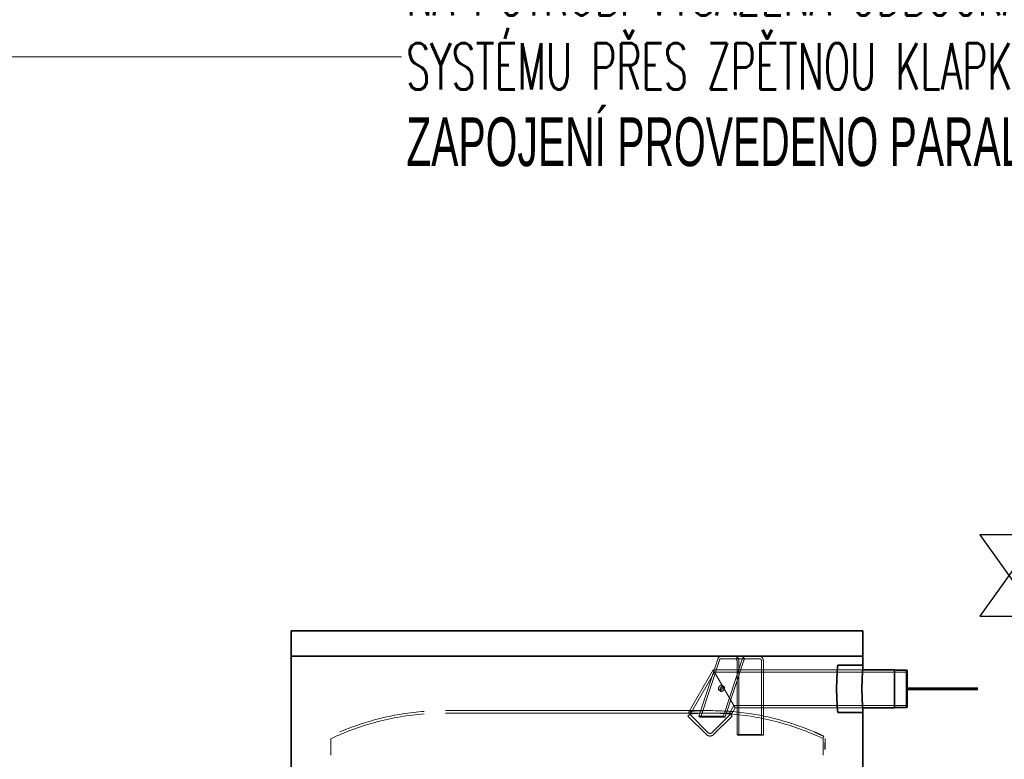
# Model space of a CAD drawing. Header units: millimetres. Extents: x -1254123 to -427507, y -785337 to -378997.
# Tile 6 of 33: x -642047 to -639925, y -404154 to -402559. Entities that reach past the tile are written whole.
import ezdxf

# ---------------------------------------------------------------- set-up
doc = ezdxf.new("R2010")
doc.units = ezdxf.units.MM
doc.header["$LTSCALE"] = 300
doc.linetypes.add('DASHED', pattern=[0.75, 0.5, -0.25])
doc.linetypes.add('DIVIDE', pattern=[31.75, 12.7, -6.35, 0, -6.35, 0, -6.35])
doc.layers.get('0').update_dxf_attribs({"lineweight": 9})
for name, color, linetype, lineweight in [('Skrytá (ISO)', 7, 'DASHED', 20), ('Viditelná (ISO)', 7, 'Continuous', 35), ('ZTI-V-other', 150, 'Continuous', 30), ('ZTI-V-popis', 151, 'Continuous', 15), ('ZTI-V-TV', 10, 'DIVIDE', 60)]:
    doc.layers.add(name, color=color, linetype=linetype, lineweight=lineweight)
doc.styles.add('simplex6', font='simplex.shx', dxfattribs={"width": 0.6})

# ---------------------------------------------------------------- blocks, each defined once
blk = doc.blocks.new('ventil')
for p, q in [((62.5, 87.5), (-62.5, 87.5)), ((-62.5, -87.5), (62.5, 87.5)), ((62.5, -87.5), (-62.5, 87.5)), ((-62.5, -87.5), (62.5, -87.5))]:
    blk.add_line(p, q)

msp = doc.modelspace()

# ---------------------------------------------------------------- linework, layer by layer
msp.add_lwpolyline([(-648333.6, -402638.9), (-529819.8, -402638.9)])
at = {"layer": 'Skrytá (ISO)', "color": 7, "ltscale": 31.442379}
for p, q in [((-640542.8, -403937.7), (-640583.4, -404060.9)), ((-640579.6, -404062), (-640539.3, -403940)), ((-640535.8, -403936.8), (-640505.1, -403936.8)), ((-640489.9, -403937.7), (-640530.6, -404060.9)), ((-640526.7, -404062), (-640486.4, -403940)), ((-640452.2, -403936.8), (-640505.1, -403936.8)), ((-640501.5, -403936.8), (-640501.5, -403931.4)), ((-640501.2, -403942.3), (-640501.2, -404100)), ((-640497.4, -404101.4), (-640497.4, -403942.3)), ((-640486.5, -403936.8), (-640486.5, -403931.4)), ((-640448.3, -403942.3), (-640448.3, -404100)), ((-640444.5, -404101.4), (-640444.5, -403942.3)), ((-640606.7, -404054.5), (-640552.6, -403960.7)), ((-640601, -404054.5), (-640549.7, -403965.6)), ((-640505.2, -404042.7), (-640552.6, -403960.7)), ((-640552.6, -403960.7), (-640505.2, -404042.7)), ((-640552.6, -403960.7), (-640230.6, -403960.7)), ((-640549.7, -403965.6), (-640134.7, -403965.6)), ((-640536.6, -404006.7), (-640540.1, -404004.4)), ((-640529.8, -403996.5), (-640533.3, -403994.2)), ((-641129.4, -404048.7), (-640562.6, -404048.7)), ((-641129.4, -404054.1), (-640562.6, -404054.1)), ((-640606.7, -404054.5), (-640512, -404054.5)), ((-640602.2, -404055.7), (-640602.2, -404050.3)), ((-640517.7, -404054.5), (-640508, -404037.8)), ((-640516.5, -404055.7), (-640516.5, -404050.3)), ((-640512, -404054.5), (-640505.2, -404042.7)), ((-640508, -404037.8), (-640134.7, -404037.8)), ((-640505.2, -404042.7), (-640230.6, -404042.7)), ((-640607, -404060.4), (-640603.1, -404056.5)), ((-640567, -404100.3), (-640607, -404060.4)), ((-640603.1, -404056.5), (-640563.2, -404096.4)), ((-640530.6, -404060.9), (-640583.4, -404060.9)), ((-640583.4, -404060.9), (-640580.8, -404062.7)), ((-640580.8, -404062.7), (-640579.6, -404062)), ((-640527.9, -404062.7), (-640580.8, -404062.7)), ((-640579.6, -404062), (-640526.7, -404062)), ((-640555.5, -404096.4), (-640515.6, -404056.5)), ((-640511.8, -404060.4), (-640551.7, -404100.3)), ((-640530.6, -404060.9), (-640527.9, -404062.7)), ((-640526.7, -404062), (-640527.9, -404062.7)), ((-640515.6, -404056.5), (-640511.8, -404060.4)), ((-640334.6, -404094.8), (-640334.6, -404095)), ((-640334.6, -404094.8), (-640334.6, -404094.8)), ((-640334.2, -404095), (-640334.2, -404094.9)), ((-640334.2, -404095), (-640334.2, -404095.1)), ((-641376.4, -404108.9), (-641376.4, -404144.9)), ((-640501.2, -404100), (-640500.3, -404101.4)), ((-640448.3, -404100), (-640501.2, -404100)), ((-640500.3, -404101.4), (-640497.4, -404101.4)), ((-640444.5, -404101.4), (-640497.4, -404101.4)), ((-640447.4, -404101.4), (-640448.3, -404100)), ((-640321.6, -404100.5), (-640321.6, -404100.7)), ((-640321, -404100.8), (-640321, -404100.9)), ((-640316.5, -404108.9), (-640314.2, -404104)), ((-640315.6, -404108.9), (-640315.6, -404144.9)), ((-640311.5, -404115.7), (-640311.6, -404115.7)), ((-640311.6, -404115.7), (-640311.6, -404116.3)), ((-640311.5, -404116.3), (-640311.6, -404116.3)), ((-640311.5, -404108.9), (-640311.5, -404115.7)), ((-640311.5, -404116.3), (-640311.5, -404132.3))]:
    msp.add_line(p, q, dxfattribs=at)
at = {"layer": 'Skrytá (ISO)', "color": 7, "ltscale": 31.442379, "flags": 128}
for points in [[(-640602.2, -404050.3), (-640601.8, -404050.3), (-640600.7, -404050.2), (-640598.9, -404050), (-640596.5, -404049.8), (-640593.3, -404049.6), (-640589.7, -404049.4), (-640585.4, -404049.2), (-640580.8, -404049), (-640575.8, -404048.8), (-640570.4, -404048.7), (-640564.9, -404048.7), (-640559.3, -404048.7), (-640553.7, -404048.7), (-640548.2, -404048.9), (-640542.9, -404049), (-640537.9, -404049.2), (-640533.2, -404049.4), (-640529, -404049.6), (-640525.4, -404049.8), (-640522.2, -404049.9), (-640519.8, -404050.1), (-640518, -404050.2), (-640516.9, -404050.3), (-640516.5, -404050.3)], [(-640516.5, -404055.7), (-640516.9, -404055.7), (-640518, -404055.7), (-640519.8, -404055.5), (-640522.2, -404055.4), (-640525.4, -404055.2), (-640529, -404055), (-640533.3, -404054.8), (-640537.9, -404054.6), (-640542.9, -404054.4), (-640548.3, -404054.3), (-640553.8, -404054.2), (-640559.4, -404054.1), (-640565, -404054.1), (-640570.5, -404054.2), (-640575.8, -404054.3), (-640580.8, -404054.4), (-640585.5, -404054.6), (-640589.7, -404054.8), (-640593.4, -404055.1), (-640596.5, -404055.3), (-640598.9, -404055.5), (-640600.7, -404055.6), (-640601.8, -404055.7), (-640602.2, -404055.7)], [(-640334.6, -404094.8), (-640334, -404095.1), (-640333.5, -404095.3), (-640332.9, -404095.5), (-640332.3, -404095.8), (-640331.8, -404096), (-640331.2, -404096.3), (-640330.6, -404096.5), (-640330.1, -404096.8), (-640329.5, -404097), (-640328.9, -404097.3), (-640328.4, -404097.5), (-640327.8, -404097.7), (-640327.2, -404098), (-640326.7, -404098.2), (-640326.1, -404098.5), (-640325.5, -404098.7), (-640325, -404099), (-640324.4, -404099.3), (-640323.8, -404099.5), (-640323.3, -404099.8), (-640322.7, -404100), (-640322.1, -404100.3), (-640321.6, -404100.5), (-640321, -404100.8)], [(-640321, -404100.9), (-640321.6, -404100.7), (-640322.1, -404100.4), (-640322.7, -404100.2), (-640323.3, -404099.9), (-640323.8, -404099.7), (-640324.4, -404099.4), (-640325, -404099.1), (-640325.5, -404098.9), (-640326.1, -404098.6), (-640326.7, -404098.4), (-640327.2, -404098.1), (-640327.8, -404097.9), (-640328.4, -404097.6), (-640328.9, -404097.4), (-640329.5, -404097.2), (-640330.1, -404096.9), (-640330.6, -404096.7), (-640331.2, -404096.4), (-640331.8, -404096.2), (-640332.3, -404095.9), (-640332.9, -404095.7), (-640333.5, -404095.5), (-640334, -404095.2), (-640334.6, -404095)], [(-640321.6, -404100.5), (-640322.1, -404100.3), (-640322.6, -404100), (-640323.2, -404099.8), (-640323.7, -404099.6), (-640324.2, -404099.3), (-640324.7, -404099.1), (-640325.2, -404098.9), (-640325.8, -404098.6), (-640326.3, -404098.4), (-640326.8, -404098.2), (-640327.3, -404097.9), (-640327.9, -404097.7), (-640328.4, -404097.5), (-640328.9, -404097.2), (-640329.5, -404097), (-640330, -404096.8), (-640330.5, -404096.6), (-640331, -404096.3), (-640331.6, -404096.1), (-640332.1, -404095.9), (-640332.6, -404095.7), (-640333.1, -404095.4), (-640333.7, -404095.2), (-640334.2, -404095)], [(-640334.2, -404095.1), (-640333.7, -404095.4), (-640333.1, -404095.6), (-640332.6, -404095.8), (-640332.1, -404096), (-640331.6, -404096.3), (-640331, -404096.5), (-640330.5, -404096.7), (-640330, -404096.9), (-640329.5, -404097.2), (-640328.9, -404097.4), (-640328.4, -404097.6), (-640327.9, -404097.9), (-640327.3, -404098.1), (-640326.8, -404098.3), (-640326.3, -404098.5), (-640325.8, -404098.8), (-640325.2, -404099), (-640324.7, -404099.2), (-640324.2, -404099.5), (-640323.7, -404099.7), (-640323.2, -404100), (-640322.6, -404100.2), (-640322.1, -404100.4), (-640321.6, -404100.7)]]:
    msp.add_lwpolyline(points, dxfattribs=at)
at = {"layer": 'Skrytá (ISO)', "color": 7, "ltscale": 31.442379}
for centre, radius, start, end in [((-641132.6, -404619.9), 571.2, 94.3012, 113.1695), ((-640559.4, -404619.9), 571.2, 66.8305, 85.6988), ((-641132.6, -404619.9), 565.8, 94.3427, 115.4147), ((-640559.4, -404619.9), 565.8, 64.5853, 85.6573), ((-640559.4, -404092.6), 5.44, 225, 315), ((-640559.4, -404619.9), 571.1, 66.7801, 66.8247), ((-640559.4, -404619.9), 571.2, 65.4018, 66.786), ((-640559.4, -404092.6), 10.9, 225, 315), ((-640559.4, -404619.9), 571.1, 65.3319, 65.3956), ((-640559.4, -404619.9), 571.2, 64.5853, 65.3382), ((-640846, -404115.7), 534.3, 358.1768, 0), ((-640846, -404116.3), 534.3, 358.2825, 0), ((-640846, -404115.7), 534.5, 358.1773, 0), ((-640846, -404116.3), 534.5, 358.2829, 0)]:
    msp.add_arc(centre, radius, start, end, dxfattribs=at)
at = {"layer": 'Skrytá (ISO)', "color": 7, "ltscale": 31.442379, "extrusion": (0, 0, -1)}
for centre, major_axis, start_param, end_param in [((-640535.8, -403942.3), (0, 10.9), 5.148721, 6.283185), ((-640535.8, -403942.3), (0, 5.44), 5.148721, 6.283185), ((-640505.1, -403942.3), (0, 10.9), 0, 1.570796), ((-640505.1, -403942.3), (0, 5.44), 0, 1.570796), ((-640482.9, -403942.3), (0, 10.9), 5.148721, 6.283185), ((-640482.9, -403942.3), (0, 5.44), 5.148721, 6.283185), ((-640452.2, -403942.3), (0, 10.9), 0, 1.570796), ((-640452.2, -403942.3), (0, 5.44), 0, 1.570796)]:
    msp.add_ellipse(centre, major_axis=major_axis, ratio=0.707107, start_param=start_param, end_param=end_param, dxfattribs=at)
for centre in [(-640536.7, -403999.3), (-640533.2, -404001.6)]:
    msp.add_ellipse(centre, major_axis=(-3.37, -5.11), ratio=0.640856, dxfattribs=at)
at = {"layer": 'Viditelná (ISO)'}
for p, q in [((-640229.9, -403877), (-641462.1, -403877)), ((-641462.1, -403931.4), (-641462.1, -403877)), ((-640229.9, -403931.4), (-640229.9, -403877)), ((-640229.9, -403931.4), (-641462.1, -403931.4)), ((-641462.1, -403931.4), (-640229.9, -403931.4)), ((-641462.1, -403931.4), (-641462.1, -406498)), ((-640229.9, -403931.4), (-640229.9, -403950.7)), ((-640284.3, -403950.7), (-640229.9, -403950.7)), ((-640230.6, -403960.7), (-640161.9, -403960.7)), ((-640161.9, -404042.7), (-640161.9, -403960.7)), ((-640161.9, -403961.2), (-640136.1, -403961.2)), ((-640136.1, -403961.2), (-640136.1, -404042.3)), ((-640134.7, -403962.5), (-640136.1, -403961.2)), ((-640134.7, -404040.9), (-640134.7, -403962.5)), ((-640284.3, -404052.7), (-640229.9, -404052.7)), ((-640230.6, -404042.7), (-640161.9, -404042.7)), ((-640229.9, -404052.7), (-640229.9, -404129.3)), ((-640161.9, -404042.3), (-640136.1, -404042.3)), ((-640134.7, -404040.9), (-640136.1, -404042.3)), ((-640229.9, -404129.3), (-640229.9, -406319.5))]:
    msp.add_line(p, q, dxfattribs=at)
at = {"layer": 'Viditelná (ISO)', "flags": 128}
for points in [[(-640284.3, -404052.7), (-640284.3, -404052.3), (-640284.4, -404051), (-640284.6, -404048.8), (-640284.9, -404045.8), (-640285.2, -404042.1), (-640285.4, -404037.8), (-640285.7, -404032.9), (-640286, -404027.3), (-640286.3, -404021.2), (-640286.5, -404014.8), (-640286.6, -404008.2), (-640286.6, -404001.7), (-640286.6, -403995.2), (-640286.5, -403988.6), (-640286.3, -403982.2), (-640286, -403976.1), (-640285.7, -403970.6), (-640285.4, -403965.7), (-640285.2, -403961.3), (-640284.9, -403957.6), (-640284.6, -403954.6), (-640284.4, -403952.4), (-640284.3, -403951.1), (-640284.3, -403950.7)], [(-640229.9, -403950.7), (-640229.9, -403951.1), (-640230, -403952.4), (-640230.2, -403954.6), (-640230.4, -403957.6), (-640230.7, -403961.3), (-640230.9, -403965.7), (-640231.2, -403970.6), (-640231.5, -403976.1), (-640231.7, -403982.2), (-640231.9, -403988.6), (-640232, -403995.2), (-640232, -404001.7), (-640232, -404008.2), (-640231.9, -404014.8), (-640231.7, -404021.2), (-640231.5, -404027.3), (-640231.2, -404032.9), (-640230.9, -404037.8), (-640230.7, -404042.1), (-640230.4, -404045.8), (-640230.2, -404048.8), (-640230, -404051), (-640229.9, -404052.3), (-640229.9, -404052.7)]]:
    msp.add_lwpolyline(points, dxfattribs=at)
at = {"layer": 'ZTI-V-TV', "ltscale": 0.04}
msp.add_line((-640134.7, -404001.7), (-639915.6, -404001.7), dxfattribs=at)

# ---------------------------------------------------------------- block references
at = {"layer": 'ZTI-V-other', "rotation": 179.9999999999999}
msp.add_blockref('ventil', (-639915.6, -403757.5), dxfattribs=at)

# ---------------------------------------------------------------- next in the draw order: texts
at = {"layer": 'ZTI-V-popis', "insert": (-641214.1, -401809.4), "char_height": 100, "width": 2706.714, "attachment_point": 1, "line_spacing_factor": 0.96, "style": 'simplex6', "bg_fill": 3, "box_fill_scale": 1.1, "bg_fill_color": 256, "bg_fill_transparency": 13394764}
msp.add_mtext('NAPOJENÍ NA ZÁSOBNÍKOVÝ OHŘEV TUV (DODÁVKA VYTÁPĚNÍ), CIRKULAČNÍ ČERPADLO (VIZ TZ). NAPOJENÍ PŘES UZÁVĚRY, ZPĚTNÉ KLAPKY A POJISTNOU ARMATURU (NA PŘÍVODU PITNÉ VODY) V SOULADU S ČSN 06 0830\\PNA POTRUBÍ VYSAZENA ODBOČKA PRO DOPOUŠTĚNÍ TOPNÉHO SYSTÉMU PŘES ZPĚTNOU KLAPKU A UZÁVĚR\\P{\\fArial|b0|i0|c238|p34;\\H1.05x;ZAPOJENÍ PROVEDENO PARALELNĚ SYSTÉMEM TICHELMANN}', dxfattribs=at)

doc.saveas('drawing.dxf')
